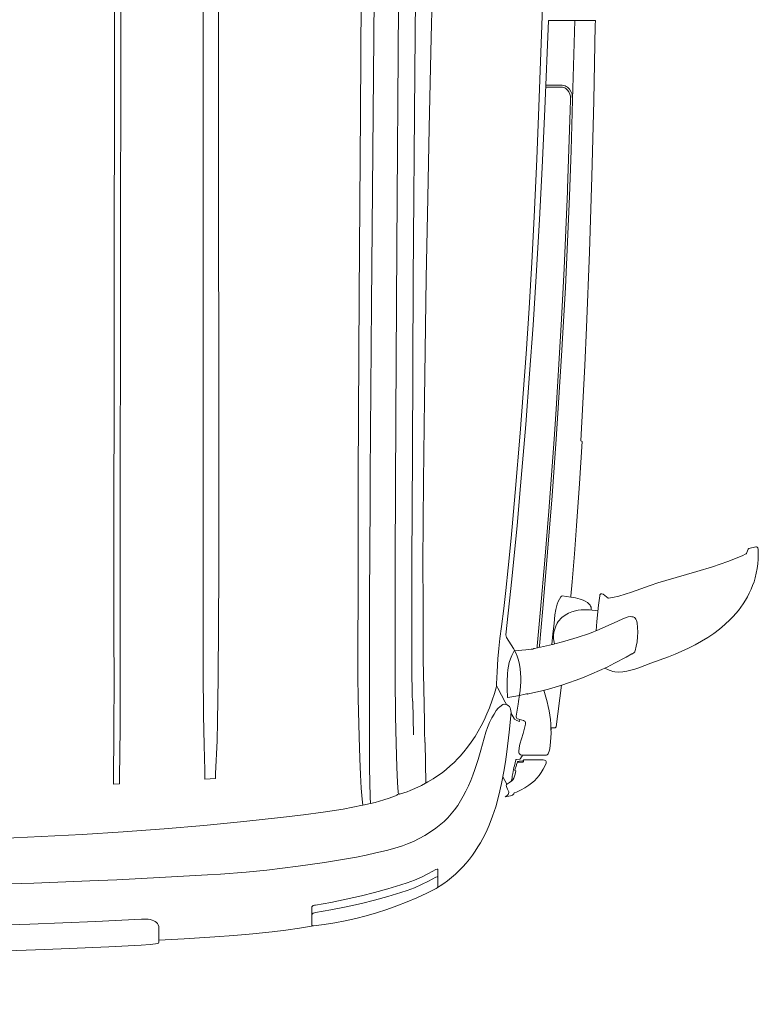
# Model space of a CAD drawing. Header units: millimetres. Extents: x 2204655785 to 2205143108, y 485765510 to 486291538.
# Tile 11 of 156: x 2204913752 to 2204914871, y 486130172 to 486131664. Entities that reach past the tile are written whole.
import ezdxf
from ezdxf.enums import TextEntityAlignment as Align
from ezdxf.lldxf.tags import DXFTag

# ---------------------------------------------------------------- set-up
doc = ezdxf.new("R2010")
doc.units = ezdxf.units.MM
doc.linetypes.add('НЕВИДИМАЯX2', pattern=[19.05, 12.7, -6.35])
for name, color, linetype in [('206ППР Панелевоз', 7, 'Continuous'), ('ППР_Опасная зона от крана', 1, 'Continuous'), ('ППР_Разрез', 5, 'Continuous'), ('ППР_Стрела', 7, 'Continuous')]:
    doc.layers.add(name, color=color, linetype=linetype)
doc.styles.add('ППРк_М1-1', font='GOST_Common Italic.ttf', dxfattribs={"height": 800})
doc.styles.add('ППРк_М1-1кран', font='GOST_Common Italic.ttf', dxfattribs={"width": 0.8, "height": 600})
tags = doc.linetypes.add('опасная зона_Кран', pattern='A,30,-8,4,-8,30,-8,4,-8,30,-8,4,[230,Bbox.shx,S=2.5,R=0,X=0,Y=-10],-6', length=148).pattern_tags.tags
tags[24] = DXFTag(74, 5)

# ---------------------------------------------------------------- blocks, each defined once
blk = doc.blocks.new('*U443')
at = {"layer": 'ППР_Опасная зона от крана', "linetype": 'опасная зона_Кран', "lineweight": 80, "ltscale": 100}
blk.add_arc((23215, 0), 50270, 270, 90, dxfattribs=at)
at = {"layer": 'ППР_Стрела', "linetype": 'НЕВИДИМАЯX2', "lineweight": 50, "ltscale": 100}
blk.add_arc((23215, 0), 38700, 270, 90, dxfattribs=at)
at = {"layer": 'ППР_Стрела', "linetype": 'Continuous', "lineweight": 100}
blk.add_arc((23215, 0), 30700, 270, 90, dxfattribs=at)
at = {"style": 'ППРк_М1-1', "width": 0.8}
for tag, p, height, flags in [('ОПАСНАЯ_ЗОНА', (25480.86, 21929.55), 800, 1), ('ОТЛЕТ_ГРУЗА', (25413.72, 20678.22), 800, 1), ('Кол-во_элементов', (2695.66, -1978.25), 1200, 8)]:
    blk.add_attdef(tag, p, '', height=height, dxfattribs=dict(at, flags=flags))
at = {"style": 'ППРк_М1-1', "width": 0.8, "flags": 8}
blk.add_attdef('МАРКА_КРАНА', text='', height=1200, dxfattribs=at).set_placement((8837.5, 818.17), align=Align.CENTER)
blk.add_attdef('ВЫСОТА', text='', height=1200, dxfattribs=at).set_placement((9134.89, -8454.02), align=Align.MIDDLE_CENTER)
at = {"layer": 'Defpoints', "style": 'ППРк_М1-1', "width": 0.8, "flags": 1}
for tag, p in [('МАКСИМАЛЬНАЯ_ДЛИНА_ГРУЗА', (25470.43, 19233.22)), ('ШИРИНА_ГРУЗА', (25397.01, 17803.51))]:
    blk.add_attdef(tag, p, '', height=800, dxfattribs=at)
at = {"layer": 'ППР_Разрез', "style": 'ППРк_М1-1кран', "width": 0.8, "flags": 8}
for tag, p in [('РАЗРЕЗ2', (-1027.85, 55181.17)), ('РАЗРЕЗ', (-1731.87, -54129.29))]:
    blk.add_attdef(tag, p, '', height=800, dxfattribs=at)
at = {"layer": 'ППР_Стрела', "style": 'ППРк_М1-1кран', "width": 0.8, "flags": 8}
for tag, p in [('ВЫСОТА_КРЮКА_ГОРИЗ', (-19652.89, 21607.87)), ('ГАБАРИТ_СТРЕЛЫ', (-25019.84, 21408.72)), ('ВЫСОТА_КРЮКА_НАКЛ', (-20393.31, 20761.66)), ('ВЫЛЕТ', (-16616.63, 14016.8))]:
    blk.add_attdef(tag, p, '', height=800, rotation=317, dxfattribs=at)
blk = doc.blocks.new('*U53')
at = {"layer": '206ППР Панелевоз', "lineweight": 5}
for p, q in [((10853.2, 1522.9), (10853.3, 1524.1)), ((10855.8, 1512.5), (10853.2, 1522.9)), ((10853.2, 1522.9), (10853.2, 1522.9)), ((10853.2, 1522.9), (10853.2, 1522.9)), ((10853.2, 1522.9), (10853.2, 1522.9)), ((10853.2, 1522.9), (10853.2, 1522.9)), ((10853.3, 1524.1), (10853.8, 1525.1)), ((10853.8, 1525.1), (10854.6, 1525.8)), ((10854.6, 1525.8), (10857.4, 1526.3)), ((10857.4, 1526.3), (10864.6, 1526.6)), ((10864.6, 1526.6), (10871.8, 1526.5)), ((10871.8, 1526.5), (10879, 1526)), ((10879, 1526), (10886.1, 1525)), ((10886.1, 1525), (10893.2, 1523.6)), ((10893.2, 1523.6), (10900.1, 1521.9)), ((10856.5, 1511.2), (10855.8, 1512.5)), ((10855.8, 1512.5), (10855.8, 1512.5)), ((10857.7, 1510.6), (10856.5, 1511.2)), ((10863.2, 1508.6), (10857.7, 1510.6)), ((10863.8, 1508.1), (10863.2, 1508.6)), ((10864.5, 1506.8), (10863.8, 1508.1)), ((10900.1, 1521.9), (10906, 1520.1)), ((10906, 1520.1), (10911.8, 1518)), ((10911.8, 1518), (10917.5, 1515.6)), ((10917.5, 1515.6), (10923.2, 1513)), ((10923.2, 1513), (10928.7, 1510.1)), ((10928.7, 1510.1), (10934.1, 1507)), ((10934.1, 1507), (10939.3, 1503.7)), ((10866.1, 1503.2), (10864.5, 1506.8)), ((10871, 1491.9), (10866.1, 1503.2)), ((10939.3, 1503.7), (10944.5, 1500.1)), ((10944.5, 1500.1), (10949.4, 1496.4)), ((10949.4, 1496.4), (10954.2, 1492.5)), ((10954.2, 1492.5), (10958.9, 1488.4)), ((10875.5, 1480.5), (10871, 1491.9)), ((10879.6, 1468.9), (10875.5, 1480.5)), ((10958.9, 1488.4), (10963.3, 1484.1)), ((10963.3, 1484.1), (10970.7, 1476.1)), ((10883.4, 1457.3), (10879.6, 1468.9)), ((10970.7, 1476.1), (10977.7, 1467.8)), ((10977.7, 1467.8), (10984.3, 1459)), ((10890.6, 1433.7), (10883.4, 1457.3)), ((10984.3, 1459), (10990.4, 1449.9)), ((10990.4, 1449.9), (10996.1, 1440.5)), ((10904.2, 1386.3), (10890.6, 1433.7)), ((10996.1, 1440.5), (11001.5, 1430.8)), ((11001.5, 1430.8), (11006.5, 1420.9)), ((11006.5, 1420.9), (11011.2, 1410.9)), ((11011.2, 1410.9), (11015.6, 1400.7)), ((11015.6, 1400.7), (11019.7, 1390.4)), ((11019.7, 1390.4), (11029.4, 1364)), ((10907.8, 1374.5), (10904.2, 1386.3)), ((10911.7, 1362.8), (10907.8, 1374.5)), ((10921.9, 1334.5), (10911.7, 1362.8)), ((11029.4, 1364), (11036.3, 1345.8)), ((10964.6, 1341.9), (10968.4, 1342.9)), ((10968.4, 1342.9), (10975.4, 1343.7)), ((10975.4, 1343.7), (10982.6, 1343.9)), ((10982.6, 1343.9), (10989.7, 1343.6)), ((10989.7, 1343.6), (10996.9, 1342.8)), ((11036.3, 1345.8), (11038.5, 1339.6)), ((10925.1, 1324.9), (10921.9, 1334.5)), ((10958.9, 1333.2), (10959, 1335.2)), ((10959.4, 1329.3), (10958.9, 1333.2)), ((10959, 1335.2), (10959.3, 1337.2)), ((10959.3, 1337.2), (10960, 1338.8)), ((10960.6, 1325.3), (10959.4, 1329.3)), ((10960, 1338.8), (10961.3, 1340.1)), ((10961.3, 1340.1), (10962.8, 1341.1)), ((10962.8, 1341.1), (10964.6, 1341.9)), ((10996.9, 1342.8), (11003.9, 1341.5)), ((11003.9, 1341.5), (11010.9, 1339.9)), ((11010.5, 1340), (11012.1, 1339.5)), ((11012.1, 1339.5), (11013.1, 1338.7)), ((11013.1, 1338.7), (11015.1, 1335.8)), ((11015.1, 1335.8), (11015.5, 1335.2)), ((11015.5, 1335.2), (11020.5, 1326.5)), ((11038.5, 1339.6), (11040.3, 1333.4)), ((11040.3, 1333.4), (11041.7, 1327.2)), ((10927.8, 1315.3), (10925.1, 1324.9)), ((10930.1, 1305.5), (10927.8, 1315.3)), ((10962.3, 1321.4), (10960.6, 1325.3)), ((10965.9, 1313.8), (10962.3, 1321.4)), ((10978.6, 1285.3), (10965.9, 1313.8)), ((11020.5, 1326.5), (11029.7, 1308.8)), ((11041.7, 1327.2), (11042.7, 1321.1)), ((11043, 1315.1), (11042.6, 1309.3)), ((11042.7, 1321.1), (11043, 1315.1)), ((10925.1, 1291.3), (10930.9, 1299)), ((10931, 1299.7), (10930.1, 1305.5)), ((10930.9, 1299), (10931, 1299.8)), ((10930.9, 1299), (10930.9, 1299)), ((10931, 1299.8), (10931, 1299.7)), ((11029.7, 1308.8), (11035.3, 1297.4)), ((11040.3, 1300.8), (11036.9, 1293.9)), ((11041.3, 1303.6), (11040.3, 1300.8)), ((11042, 1306.4), (11041.3, 1303.6)), ((11042.6, 1309.3), (11042, 1306.4)), ((10924.2, 1289.7), (10924.8, 1290.9)), ((10924.3, 1288.2), (10924.2, 1289.7)), ((10924.6, 1287.8), (10924.3, 1288.2)), ((10925.3, 1287), (10924.6, 1287.8)), ((10924.8, 1290.9), (10925.1, 1291.3)), ((10926.1, 1286.6), (10925.3, 1287)), ((10927.6, 1286.4), (10926.1, 1286.6)), ((10941.5, 1284.6), (10927.6, 1286.4)), ((10966.5, 1281.9), (10941.5, 1284.6)), ((10949.9, 1283.6), (10948.6, 1270.8)), ((10984.4, 1270.9), (10978.6, 1285.3)), ((11035.3, 1297.4), (11040.7, 1285.9)), ((11040.7, 1285.9), (11045.8, 1274.3)), ((10055.6, 1208.8), (10055.6, 1279.8)), ((10055.6, 1279.8), (10062.6, 1279.6)), ((10062.6, 1279.6), (10120, 1278.6)), ((10120, 1278.6), (10177.4, 1277.4)), ((10177.4, 1277.4), (10292.1, 1274.4)), ((10292.1, 1274.4), (10406.6, 1270.7)), ((10406.6, 1270.7), (10521, 1266.2)), ((10937.6, 1267.6), (10940.2, 1270.4)), ((10940.2, 1270.4), (10941.6, 1271.6)), ((10941.6, 1271.6), (10943.1, 1272.5)), ((10943.1, 1272.5), (10944.6, 1273.2)), ((10944.6, 1273.2), (10946.3, 1273.5)), ((10946.3, 1273.5), (10948.9, 1273.4)), ((10948.6, 1270.8), (10948.4, 1266.6)), ((10980.6, 1280.8), (10966.5, 1281.9)), ((10990.7, 1252.3), (10984.4, 1270.9)), ((11045.8, 1274.3), (11050.6, 1262.6)), ((10521, 1266.2), (10578.2, 1263.6)), ((10578.2, 1263.6), (10635.3, 1260.8)), ((10635.3, 1260.8), (10692.4, 1257.6)), ((10692.4, 1257.6), (10693.4, 1259.6)), ((10693.4, 1259.6), (10757.3, 1255.8)), ((10757.3, 1255.8), (10821.3, 1251.3)), ((10930.7, 1249.6), (10932.5, 1256.6)), ((10932.5, 1256.6), (10934.1, 1261.1)), ((10934.1, 1261.1), (10935.6, 1264.4)), ((10935.6, 1264.4), (10937.6, 1267.6)), ((10948.4, 1266.6), (10948.5, 1262.3)), ((10948.5, 1262.3), (10948.7, 1258)), ((10948.7, 1258), (10949.3, 1253.8)), ((10949.3, 1253.8), (10950.1, 1249.6)), ((11050.6, 1262.6), (11055.2, 1250.8)), ((10055.6, 1248.5), (10175.9, 1245.3)), ((10156.7, 1237.3), (10158.1, 1238.9)), ((10158.1, 1238.9), (10159.7, 1240.3)), ((10159.7, 1240.3), (10163.3, 1242.6)), ((10161.1, 1237.4), (10163.9, 1239.4)), ((10163.3, 1242.6), (10167.2, 1244.3)), ((10163.9, 1239.4), (10167, 1241)), ((10167, 1241), (10170.4, 1241.8)), ((10167.2, 1244.3), (10169.1, 1244.7)), ((10169.1, 1244.7), (10175.9, 1245.3)), ((10170.4, 1241.8), (10176.1, 1242.1)), ((10175.9, 1245.3), (10252.8, 1242.9)), ((10176.1, 1242.1), (10310.3, 1237.7)), ((10252.8, 1242.9), (10321.9, 1240.4)), ((10321.9, 1240.4), (10391, 1237.5)), ((10821.3, 1251.3), (10863.9, 1248)), ((10863.9, 1248), (10906.4, 1244.4)), ((10906.4, 1244.4), (10927.7, 1242.4)), ((10927.2, 1229.6), (10929.3, 1242.5)), ((10927.7, 1242.4), (10929.2, 1242.3)), ((10929.3, 1242.5), (10930.7, 1249.6)), ((10950.1, 1249.6), (10951.6, 1244.1)), ((10951.6, 1244.1), (10953.8, 1238.8)), ((10953.8, 1238.8), (10956.7, 1233.7)), ((10996.3, 1233.6), (10990.7, 1252.3)), ((11055.2, 1250.8), (11059.5, 1238.8)), ((11059.5, 1238.8), (11062.8, 1228.9)), ((10153.6, 1229.4), (10154, 1232.1)), ((10153.6, 1204.8), (10153.6, 1229.4)), ((10154, 1232.1), (10154.6, 1233.9)), ((10154.6, 1233.9), (10155.5, 1235.7)), ((10155.5, 1235.7), (10156.7, 1237.3)), ((10156.7, 1230.1), (10157.1, 1231.8)), ((10156.7, 1204.6), (10156.7, 1230.1)), ((10157.1, 1231.8), (10157.7, 1233.4)), ((10157.7, 1233.4), (10158.7, 1234.9)), ((10158.7, 1234.9), (10161.1, 1237.4)), ((10310.3, 1237.7), (10314.6, 1237.5)), ((10314.6, 1237.5), (10431.2, 1232.4)), ((10391, 1237.5), (10460.1, 1234.2)), ((10431.2, 1232.4), (10508.4, 1228.4)), ((10460.1, 1234.2), (10529.1, 1230.5)), ((10508.4, 1228.4), (10576.5, 1224.5)), ((10529.1, 1230.5), (10563.7, 1228.5)), ((10563.7, 1228.5), (10563.7, 1228.5)), ((10563.7, 1228.5), (10690.2, 1220.4)), ((10576.5, 1224.5), (10644.6, 1220.3)), ((10927.2, 1229.4), (10927.2, 1229.6)), ((10927.8, 1228.5), (10927.2, 1229.4)), ((10928.9, 1227.4), (10927.8, 1228.5)), ((10932.4, 1225.2), (10928.9, 1227.4)), ((10936.1, 1223.4), (10932.4, 1225.2)), ((10956.7, 1233.7), (10960.2, 1229.1)), ((10960.2, 1229.1), (10962.1, 1227)), ((10962.1, 1227), (10964.2, 1225.1)), ((10964.2, 1225.1), (10966.4, 1223.4)), ((11001.1, 1214.6), (10996.3, 1233.6)), ((11062.8, 1228.9), (11065.9, 1218.9)), ((11063, 1228.2), (11126.1, 1220.4)), ((10189.7, 1203.2), (10055.6, 1208.8)), ((10644.6, 1220.3), (10690, 1217.2)), ((10690, 1217.2), (10799, 1209.2)), ((10690.2, 1220.4), (10775.7, 1214.2)), ((10775.7, 1214.2), (10861.1, 1207.4)), ((10799, 1209.2), (10873.6, 1203.1)), ((10939.9, 1221.9), (10936.1, 1223.4)), ((10943.9, 1220.7), (10939.9, 1221.9)), ((10948, 1219.8), (10943.9, 1220.7)), ((10956.4, 1218.5), (10948, 1219.8)), ((10969.1, 1217.2), (10956.4, 1218.5)), ((10966.4, 1223.4), (10968.8, 1221.9)), ((10968.8, 1221.9), (10973.2, 1219.7)), ((10985, 1215.3), (10969.1, 1217.2)), ((10973.2, 1219.7), (10977.8, 1218.1)), ((10977.8, 1218.1), (10982.7, 1217)), ((10982.7, 1217), (10987.7, 1216.5)), ((11001.2, 1213.5), (10985, 1215.3)), ((10985, 1215.3), (10985, 1215.3)), ((10987.7, 1216.5), (10992.6, 1216.5)), ((10992.6, 1216.5), (10997.5, 1217.1)), ((10997.5, 1217.1), (11000.2, 1217.7)), ((11005.3, 1196.7), (11001.1, 1214.6)), ((11065.9, 1218.9), (11068.7, 1208.8)), ((11068.7, 1208.8), (11071.4, 1198.6)), ((11094.9, 1208.2), (11101.6, 1209.5)), ((11101.6, 1209.5), (11108.3, 1210.6)), ((11108.3, 1210.6), (11115, 1211.5)), ((11115, 1211.5), (11121.8, 1212.1)), ((11121.8, 1212.1), (11128.6, 1212.4)), ((11126.1, 1220.4), (11126.6, 1220)), ((11126.6, 1220), (11127.2, 1218.6)), ((11127.2, 1218.6), (11127.3, 1212.6)), ((11127.3, 1212.6), (11130.9, 1212.7)), ((11128.6, 1212.4), (11135.4, 1212.5)), ((11135.4, 1212.5), (11142.1, 1212.3)), ((11142.1, 1212.3), (11148.9, 1211.8)), ((11148.9, 1211.8), (11159.2, 1210.5)), ((11159.2, 1210.5), (11162.7, 1209.8)), ((11162.7, 1209.8), (11165.3, 1208.9)), ((11165.3, 1208.9), (11166.8, 1208.1)), ((9991.8, 1201), (10186.6, 1194.2)), ((10186.6, 1194.2), (10265.9, 1191.1)), ((10278.3, 1199.1), (10189.7, 1203.2)), ((10357.1, 1195), (10278.3, 1199.1)), ((10443.2, 1190), (10357.1, 1195)), ((10861.1, 1207.4), (10946.5, 1200)), ((10873.6, 1203.1), (10948.1, 1196.6)), ((10946.5, 1200), (11003.4, 1194.8)), ((10948.1, 1196.6), (11003.9, 1191.5)), ((11003.4, 1194.8), (11003.4, 1194.8)), ((11003.4, 1194.8), (11005.7, 1194.6)), ((11007, 1187.6), (11005.3, 1196.7)), ((11070.6, 1201.7), (11077.3, 1203.7)), ((11071.4, 1198.6), (11076, 1178.2)), ((11077.3, 1203.7), (11088.3, 1206.7)), ((11088.3, 1206.7), (11094.9, 1208.2)), ((11166.8, 1208.1), (11168.5, 1206.5)), ((11168.5, 1206.5), (11168.9, 1205.7)), ((11168.9, 1205.7), (11168.9, 1205.5)), ((11168.9, 1205.5), (11168.9, 1169.5)), ((11175.9, 1188), (11176.1, 1200.5)), ((11176.1, 1200.5), (11176.3, 1202.5)), ((11176.3, 1202.5), (11176.8, 1203.5)), ((11176.8, 1203.5), (11177.6, 1204.4)), ((11177.6, 1204.4), (11178.6, 1204.9)), ((11178.6, 1204.9), (11179.8, 1205.2)), ((11179.8, 1205.2), (11180.9, 1205.2)), ((11180.9, 1205.2), (11184.6, 1203.7)), ((11184.6, 1203.7), (11190.1, 1200.8)), ((11190.1, 1200.8), (11195.2, 1197.7)), ((11195.2, 1197.7), (11199.6, 1194.6)), ((11199.6, 1194.6), (11203.7, 1191.1)), ((10265.9, 1191.1), (10353.3, 1187.1)), ((10353.3, 1187.1), (10422.5, 1183.5)), ((10422.5, 1183.5), (10491.6, 1179.4)), ((10517.2, 1185.2), (10443.2, 1190)), ((10491.6, 1179.4), (10560.6, 1174.9)), ((10591.2, 1180), (10517.2, 1185.2)), ((10667.7, 1174.2), (10591.2, 1180)), ((11003.9, 1191.5), (11003.9, 1191.5)), ((11003.9, 1191.5), (11006.3, 1191.3)), ((11007.2, 1186.5), (11007, 1187.6)), ((11007.6, 1185.9), (11007.2, 1186.5)), ((11008, 1184.9), (11007.6, 1185.9)), ((11008.4, 1182.4), (11008, 1184.9)), ((11009.5, 1174.2), (11008.4, 1182.4)), ((11175.9, 1172), (11175.9, 1188)), ((11203.7, 1191.1), (11207.6, 1187.3)), ((11207.6, 1187.3), (11211.4, 1183)), ((11211.4, 1183), (11214.5, 1178.8)), ((11214.5, 1178.8), (11218.2, 1173)), ((10560.6, 1174.9), (10620.7, 1170.5)), ((10620.7, 1170.5), (10680.8, 1165.8)), ((10760.8, 1166.5), (10667.7, 1174.2)), ((10680.8, 1165.8), (10770.7, 1158.2)), ((10820.9, 1161.1), (10760.8, 1166.5)), ((11010.8, 1156.5), (11009.5, 1174.2)), ((11031.3, 1164.7), (11025, 1163.2)), ((11037.8, 1165.7), (11031.3, 1164.7)), ((11044.4, 1166.3), (11037.8, 1165.7)), ((11051.1, 1166.6), (11044.4, 1166.3)), ((11057.7, 1166.6), (11051.1, 1166.6)), ((11064.4, 1166.2), (11057.7, 1166.6)), ((11070.9, 1165.6), (11064.4, 1166.2)), ((11077.4, 1164.9), (11070.9, 1165.6)), ((11076.3, 1177.2), (11075.9, 1176.7)), ((11075.9, 1176.7), (11075.9, 1175.2)), ((11075.9, 1175.2), (11076.3, 1173.2)), ((11076, 1178.2), (11076.3, 1177.2)), ((11076.3, 1173.2), (11078.3, 1164.7)), ((11087.4, 1163.4), (11077.4, 1164.9)), ((11078.3, 1164.7), (11079.9, 1156.1)), ((11114.5, 1163.9), (11113.9, 1161.9)), ((11116.5, 1170.8), (11114.5, 1163.9)), ((11117.8, 1164.7), (11114.9, 1165.2)), ((11116.2, 1160.8), (11117.8, 1164.7)), ((11117.3, 1172.5), (11116.5, 1170.8)), ((11118.1, 1173.3), (11117.3, 1172.5)), ((11119, 1173.8), (11118.1, 1173.3)), ((11120.3, 1173.9), (11119, 1173.8)), ((11122.1, 1173.6), (11120.3, 1173.9)), ((11136, 1170.2), (11122.1, 1173.6)), ((11152.2, 1165.3), (11136, 1170.2)), ((11157.6, 1164.2), (11152.2, 1165.3)), ((11163.2, 1163.7), (11157.6, 1164.2)), ((11164.7, 1163.8), (11163.2, 1163.7)), ((11166.2, 1164.3), (11164.7, 1163.8)), ((11167.4, 1165.2), (11166.2, 1164.3)), ((11168.2, 1166.4), (11167.4, 1165.2)), ((11168.7, 1167.8), (11168.2, 1166.4)), ((11168.9, 1169.5), (11168.7, 1167.8)), ((11170.6, 1168.6), (11168.9, 1168.9)), ((11171.4, 1167.7), (11170.6, 1168.6)), ((11173.8, 1166.4), (11171.4, 1167.7)), ((11174.7, 1165.6), (11173.8, 1166.4)), ((11174.9, 1164.8), (11174.7, 1165.6)), ((11175.2, 1160.3), (11174.9, 1164.8)), ((11175.9, 1171.1), (11175.9, 1172)), ((11176.1, 1170.8), (11175.9, 1171.1)), ((11178.5, 1170.8), (11176.1, 1170.8)), ((11177.4, 1170.8), (11177.5, 1169.1)), ((11177.5, 1169.1), (11177.5, 1169.1)), ((11177.5, 1169.1), (11178, 1164.4)), ((11178, 1164.4), (11178.4, 1162.6)), ((11179.1, 1170.5), (11178.5, 1170.8)), ((11179.4, 1169.9), (11179.1, 1170.5)), ((11179.5, 1161.6), (11179.4, 1169.9)), ((11218.2, 1173), (11221.3, 1167.4)), ((11221.3, 1167.4), (11224.8, 1160)), ((10770.7, 1158.2), (10839.8, 1152.1)), ((10902.1, 1153.3), (10820.9, 1161.1)), ((10839.8, 1152.1), (10884.8, 1147.8)), ((10986.4, 1144.1), (10902.1, 1153.3)), ((11007.4, 1155.5), (10990.7, 1145.1)), ((11013, 1158.6), (11007.4, 1155.5)), ((11007.4, 1155.5), (11007.4, 1155.5)), ((11012.8, 1155.4), (11010.8, 1156.5)), ((11010.8, 1156.5), (11010.8, 1156.5)), ((11017.8, 1152.9), (11012.8, 1155.4)), ((11018.9, 1161.2), (11013, 1158.6)), ((11023.1, 1150.9), (11017.8, 1152.9)), ((11025, 1163.2), (11018.9, 1161.2)), ((11028.5, 1149.3), (11023.1, 1150.9)), ((11034, 1148.1), (11028.5, 1149.3)), ((11079.9, 1156.1), (11081.4, 1146.9)), ((11091.5, 1162.8), (11087.4, 1163.4)), ((11087.4, 1163.4), (11087.4, 1163.4)), ((11087.4, 1163.4), (11087.4, 1163.4)), ((11109.9, 1159.8), (11091.5, 1162.8)), ((11095.2, 1149.4), (11093.9, 1148.1)), ((11097, 1150.6), (11095.2, 1149.4)), ((11099.3, 1151.3), (11097, 1150.6)), ((11101.7, 1151.8), (11099.3, 1151.3)), ((11104.1, 1151.9), (11101.7, 1151.8)), ((11134, 1149), (11104.1, 1151.9)), ((11104.6, 1151.8), (11114.1, 1157)), ((11111, 1159.7), (11109.9, 1159.8)), ((11112.3, 1160.1), (11111, 1159.7)), ((11113.3, 1160.9), (11112.3, 1160.1)), ((11113.9, 1161.9), (11113.3, 1160.9)), ((11114.1, 1157), (11114.5, 1157.3)), ((11114.5, 1157.3), (11116.2, 1160.8)), ((11163.9, 1145.6), (11134, 1149)), ((11175.4, 1159.7), (11175.2, 1160.3)), ((11175.2, 1160.3), (11175.2, 1160.3)), ((11176.1, 1159.3), (11175.4, 1159.7)), ((11184.9, 1157.2), (11176.1, 1159.3)), ((11176.1, 1159.3), (11176.1, 1159.3)), ((11178.4, 1162.6), (11178.7, 1161.9)), ((11178.7, 1161.9), (11179.1, 1161.7)), ((11179.1, 1161.7), (11179.1, 1161.7)), ((11179.1, 1161.7), (11179.5, 1161.6)), ((11179.5, 1161.6), (11179.5, 1161.6)), ((11183, 1160.4), (11179.5, 1161.6)), ((11184.1, 1160), (11183, 1160.4)), ((11191.2, 1157.9), (11184.1, 1160)), ((11187.6, 1156.3), (11184.9, 1157.2)), ((11196.6, 1154.4), (11187.6, 1156.3)), ((11191.9, 1157.9), (11191.2, 1157.9)), ((11192.3, 1158.2), (11191.9, 1157.9)), ((11192.7, 1159.4), (11192.3, 1158.2)), ((11197.5, 1158.4), (11192.7, 1159.4)), ((11200.5, 1153.8), (11196.6, 1154.4)), ((11200.7, 1157.3), (11197.5, 1158.4)), ((11203.9, 1153.6), (11200.5, 1153.8)), ((11203.7, 1155.9), (11200.7, 1157.3)), ((11206, 1154.5), (11203.7, 1155.9)), ((11208.2, 1152.1), (11203.9, 1153.6)), ((11207.7, 1152.9), (11206, 1154.5)), ((11210.1, 1149.7), (11207.7, 1152.9)), ((11213.1, 1145.2), (11210.1, 1149.7)), ((11224.8, 1160), (11226.2, 1156.7)), ((11226.2, 1156.7), (11227.7, 1156)), ((11227.7, 1156), (11229.4, 1154)), ((11229.4, 1154), (11230.3, 1151.1)), ((11230.3, 1151.1), (11232, 1143)), ((10884.8, 1147.8), (10919.3, 1144.1)), ((10919.3, 1144.1), (10946.4, 1141)), ((10946.4, 1141), (10973.8, 1137.4)), ((10973.8, 1137.4), (10992, 1134.8)), ((10988.7, 1144.4), (10986.4, 1144.1)), ((10990.7, 1145.1), (10988.7, 1144.4)), ((10990.7, 1145.1), (10990.7, 1145.1)), ((10992, 1134.8), (10992, 1135.1)), ((10992, 1135.1), (11007.4, 1133.3)), ((11039.7, 1147.2), (11034, 1148.1)), ((11045.4, 1146.7), (11039.7, 1147.2)), ((11057, 1146.2), (11045.4, 1146.7)), ((11068.7, 1146.3), (11057, 1146.2)), ((11088.7, 1143), (11067.2, 1131.7)), ((11081.2, 1146.8), (11068.7, 1146.3)), ((11081.4, 1146.9), (11081.2, 1146.8)), ((11092.3, 1145.1), (11088.7, 1143)), ((11092, 1143.8), (11091.7, 1141.7)), ((11091.7, 1141.7), (11091.8, 1140.8)), ((11091.8, 1140.8), (11092.3, 1139.6)), ((11092.7, 1146.2), (11092, 1143.8)), ((11092.3, 1139.6), (11095.5, 1134.7)), ((11093.9, 1148.1), (11092.7, 1146.2)), ((11095.5, 1134.7), (11097.6, 1132.4)), ((11178.8, 1143.5), (11163.9, 1145.6)), ((11193.7, 1141.1), (11178.8, 1143.5)), ((11211.6, 1137.7), (11193.7, 1141.1)), ((11212.9, 1145.5), (11201.8, 1139.7)), ((11229.4, 1133.6), (11211.6, 1137.7)), ((11213.8, 1144.9), (11213.1, 1145.2)), ((11215, 1144.6), (11213.8, 1144.9)), ((11216.4, 1144.8), (11215, 1144.6)), ((11217.7, 1145.3), (11216.4, 1144.8)), ((11220.3, 1146.7), (11217.7, 1145.3)), ((11224.3, 1148.5), (11220.3, 1146.7)), ((11225.6, 1148.6), (11224.3, 1148.5)), ((11227, 1148.2), (11225.6, 1148.6)), ((11228.3, 1147.4), (11227, 1148.2)), ((11229.8, 1145.9), (11228.3, 1147.4)), ((11232, 1143), (11229.8, 1145.9)), ((11007.4, 1133.3), (11022.8, 1132)), ((11022.8, 1132), (11042.5, 1130.8)), ((11042.5, 1130.8), (11061, 1130)), ((11061, 1130), (11064.8, 1129.7)), ((11067.2, 1131.7), (11063.4, 1129.7)), ((11064.8, 1129.7), (11075.2, 1126.7)), ((11075.2, 1126.7), (11085.6, 1123.3)), ((11085.6, 1123.3), (11097, 1119.1)), ((11097, 1119.1), (11106.3, 1115.3)), ((11097.6, 1132.4), (11101.3, 1129.6)), ((11101.3, 1129.6), (11106.5, 1126.3)), ((11106.5, 1126.3), (11112.4, 1123)), ((11112.4, 1123), (11119.3, 1119.5)), ((11119.3, 1119.5), (11126.7, 1116.3)), ((11247, 1128.7), (11229.4, 1133.6)), ((11247.1, 1128.7), (11247, 1128.7)), ((11261.2, 1124), (11247.1, 1128.7)), ((11275, 1118.6), (11261.2, 1124)), ((11106.3, 1115.3), (11115.8, 1111)), ((11115.8, 1111), (11124.2, 1106.8)), ((11124.2, 1106.8), (11132.6, 1102.1)), ((11126.7, 1116.3), (11134.2, 1113.5)), ((11134.2, 1113.5), (11161.2, 1106.3)), ((11161.2, 1106.3), (11175.3, 1102.2)), ((11281.8, 1115.7), (11275, 1118.6)), ((11288.6, 1112.5), (11281.8, 1115.7)), ((11295.2, 1109.1), (11288.6, 1112.5)), ((11301.7, 1105.5), (11295.2, 1109.1)), ((11308, 1101.7), (11301.7, 1105.5)), ((11132.6, 1102.1), (11140.4, 1097.4)), ((11140.4, 1097.4), (11149.1, 1091.7)), ((11149.1, 1091.7), (11156.8, 1086)), ((11175.3, 1102.2), (11190.7, 1097.2)), ((11190.7, 1097.2), (11199, 1094.2)), ((11199, 1094.2), (11207.2, 1090.9)), ((11207.2, 1090.9), (11215.3, 1087.3)), ((11314.3, 1097.7), (11308, 1101.7)), ((11320.3, 1093.5), (11314.3, 1097.7)), ((11326.3, 1089), (11320.3, 1093.5)), ((11156.8, 1086), (11163.6, 1080.6)), ((11163.6, 1080.6), (11170.3, 1074.7)), ((11170.3, 1074.7), (11174, 1071.2)), ((11215.3, 1087.3), (11223.3, 1083.5)), ((11223.3, 1083.5), (11231.2, 1079.5)), ((11231.2, 1079.5), (11238.1, 1075.4)), ((11238.1, 1075.4), (11244.9, 1071.1)), ((11332.3, 1084), (11326.3, 1089)), ((11338.1, 1078.8), (11332.3, 1084)), ((11343.7, 1073.4), (11338.1, 1078.8)), ((11174, 1071.2), (11174.1, 1071.3)), ((11174.1, 1071.3), (11179.8, 1065.7)), ((11179.8, 1065.7), (11185.2, 1059.8)), ((11185.2, 1059.8), (11190.4, 1053.6)), ((11244.9, 1071.1), (11251.5, 1066.4)), ((11251.5, 1066.4), (11257.8, 1061.4)), ((11257.8, 1061.4), (11263.8, 1056.1)), ((11349.1, 1067.8), (11343.7, 1073.4)), ((11354.2, 1061.9), (11349.1, 1067.8)), ((11359.1, 1055.8), (11354.2, 1061.9)), ((11190.4, 1053.6), (11195.4, 1047.3)), ((11195.4, 1047.3), (11200, 1040.7)), ((11263.8, 1056.1), (11269.4, 1050.4)), ((11269.4, 1050.4), (11273.6, 1045.6)), ((11273.6, 1045.6), (11279.7, 1037.9)), ((11363.2, 1050.2), (11359.1, 1055.8)), ((11367.1, 1044.5), (11363.2, 1050.2)), ((11370.9, 1038.7), (11367.1, 1044.5)), ((9959.2, 1034.2), (10081.3, 1030.9)), ((10081.3, 1030.9), (10218.2, 1027.7)), ((11200, 1040.7), (11204.5, 1034)), ((11204.5, 1034), (11209.5, 1025.7)), ((11279.7, 1037.9), (11285.3, 1029.8)), ((11285.3, 1029.8), (11290.5, 1021.5)), ((11341.8, 1041), (11341.5, 1040.6)), ((11341.5, 1040.6), (11341.5, 1040)), ((11341.5, 1040), (11342.1, 1038)), ((11342.2, 1041.1), (11341.8, 1041)), ((11342.1, 1038), (11348.4, 1026.9)), ((11356.3, 1041.1), (11342.2, 1041.1)), ((11353, 1040), (11353.1, 1040.6)), ((11353.6, 1038), (11353, 1040)), ((11353.1, 1040.6), (11353.3, 1041)), ((11353.3, 1041), (11353.7, 1041.1)), ((11359.9, 1026.9), (11353.6, 1038)), ((11353.7, 1041.1), (11367.9, 1041.1)), ((11367.9, 1041.1), (11367.9, 1041.1)), ((11367.9, 1041.1), (11368.7, 1040.8)), ((11368.7, 1040.8), (11369.7, 1040)), ((11369.7, 1040), (11370.9, 1038.7)), ((11370.9, 1038.7), (11378.1, 1024.1)), ((10218.2, 1027.7), (10324.5, 1025.6)), ((10324.5, 1025.6), (10445.8, 1023.4)), ((10445.8, 1023.4), (10629.3, 1020.7)), ((10629.3, 1020.7), (10753.7, 1019.2)), ((10753.7, 1019.2), (10815.5, 1018.7)), ((10815.5, 1018.7), (10877, 1018.5)), ((10877, 1018.5), (10940.6, 1018.7)), ((10940.6, 1018.7), (10989.6, 1019)), ((10989.6, 1019), (11023.8, 1019)), ((11023.8, 1019), (11068, 1019.6)), ((11068, 1019.6), (11117.9, 1020.6)), ((11117.9, 1020.6), (11132.6, 1020.9)), ((11132.6, 1020.9), (11149.9, 1021.2)), ((11149.7, 1021.6), (11211.2, 1022.6)), ((11149.9, 1021.2), (11149.7, 1021.6)), ((11209.5, 1025.7), (11214.6, 1016.2)), ((11214.6, 1016.2), (11219.3, 1006.3)), ((11290.5, 1021.5), (11295.2, 1012.8)), ((11348.4, 1026.9), (11353.6, 1016.4)), ((11353.6, 1016.4), (11358.2, 1005.7)), ((11365.1, 1016.4), (11359.9, 1026.9)), ((11369.7, 1005.7), (11365.1, 1016.4)), ((11378.1, 1024.1), (11384.9, 1009.3)), ((9793, 1008.8), (10134.2, 1006)), ((10134.2, 1006), (10448.4, 1003.8)), ((10448.4, 1003.8), (10712.1, 1002.4)), ((10712.1, 1002.4), (10877.5, 1001.8)), ((10877.5, 1001.8), (10998.4, 1001.6)), ((10998.4, 1001.6), (11039.3, 1001.7)), ((11039.3, 1001.7), (11078.1, 1002.2)), ((11078.1, 1002.2), (11087.2, 1002.4)), ((11087.1, 1003.2), (11138.2, 1004.1)), ((11087.2, 1002.4), (11087.1, 1003.2)), ((11219.3, 1006.3), (11222.4, 999.3)), ((11295.2, 1012.8), (11299.5, 1004)), ((11299.5, 1004), (11303.4, 995)), ((11358.2, 1005.7), (11362.3, 994.7)), ((11373.8, 994.7), (11369.7, 1005.7)), ((11384.9, 1009.3), (11391.3, 994.3)), ((11222.4, 999.3), (11222.4, 999.3)), ((11222.4, 999.3), (11224.3, 994.4)), ((11224.3, 994.4), (11227.4, 984.6)), ((11303.4, 995), (11306.3, 987.2)), ((11306.3, 987.2), (11308.8, 979.3)), ((11362.3, 994.7), (11365.6, 984.7)), ((11377.1, 984.7), (11373.8, 994.7)), ((11391.3, 994.3), (11397.2, 979.1)), ((10032.6, 981.6), (10398.5, 978.9)), ((10398.5, 978.9), (10656.9, 977.3)), ((10656.9, 977.3), (10872.5, 976.5)), ((10872.5, 976.5), (10979.4, 976.2)), ((10979.4, 976.2), (11051.5, 976.4)), ((11051.5, 976.4), (11109.6, 976.9)), ((11109.6, 976.9), (11151.1, 977.7)), ((11151.1, 977.7), (11187.3, 978.9)), ((11187.3, 978.9), (11210.5, 980)), ((11210.5, 980), (11225.1, 980.9)), ((11225.1, 980.9), (11228.1, 981.2)), ((11227.4, 984.6), (11227.9, 983.3)), ((11227.9, 983.3), (11227.7, 982.8)), ((11227.7, 982.8), (11228.1, 981.2)), ((11227.9, 983.3), (11227.9, 983.3)), ((11228.1, 981.2), (11228.1, 981.2)), ((11228.1, 981.2), (11228.7, 979.8)), ((11228.7, 979.8), (11229.1, 979.3)), ((11229.1, 979.3), (11229.5, 979.1)), ((11229.5, 979.1), (11229.5, 979.2)), ((11229.5, 979.2), (11234.1, 967.3)), ((11308.8, 979.3), (11313.2, 963.2)), ((11365.6, 984.7), (11371.5, 965)), ((11383.1, 965), (11377.1, 984.7)), ((11397.2, 979.1), (11402.6, 963.7)), ((11234.1, 967.3), (11236.7, 959.4)), ((11236.7, 959.4), (11240.4, 945.9)), ((11313.2, 963.2), (11317.1, 947)), ((11371.5, 965), (11377, 945.1)), ((11388.5, 945.1), (11383.1, 965)), ((11402.6, 963.7), (11407.6, 948.2)), ((10138.6, 943.3), (9840.4, 946.2)), ((10485.5, 940.4), (10138.6, 943.3)), ((10744, 938.7), (10485.5, 940.4)), ((11240.4, 945.9), (11242.1, 939.1)), ((11317.1, 947), (11320.3, 932.4)), ((11377, 945.1), (11382, 925.2)), ((11393.5, 925.2), (11388.5, 945.1)), ((11407.6, 948.2), (11412.2, 932.5)), ((9888.4, 926), (10196.1, 923.6)), ((10786.6, 938.4), (10744, 938.7)), ((10744, 938.7), (10744, 938.7)), ((10931.4, 937.3), (10786.6, 938.4)), ((10989.2, 937.2), (10931.4, 937.3)), ((11045.3, 937.6), (10989.2, 937.2)), ((11063.1, 937.6), (11045.3, 937.6)), ((11045.3, 937.6), (11045.3, 937.6)), ((11130.7, 937.2), (11063.1, 937.6)), ((11175.1, 937.4), (11130.7, 937.2)), ((11187.6, 937.5), (11175.1, 937.4)), ((11175.1, 937.4), (11175.1, 937.4)), ((11232.3, 938.5), (11187.6, 937.5)), ((11218.8, 924.9), (11235.3, 926.3)), ((11242.1, 939.1), (11232.3, 938.5)), ((11235.3, 926.3), (11244.7, 927.2)), ((11244.7, 927.2), (11242.1, 939.1)), ((11244.7, 927), (11247.8, 912.2)), ((11320.3, 932.4), (11323.3, 917.8)), ((11382, 925.2), (11387.2, 902.2)), ((11398.7, 902.2), (11393.5, 925.2)), ((11412.2, 932.5), (11416.2, 916.7)), ((10196.1, 923.6), (10472, 921.7)), ((10472, 921.7), (10746.2, 920.3)), ((10746.2, 920.3), (10746.2, 920.3)), ((10746.2, 920.3), (10878.3, 920.1)), ((10878.3, 920.1), (11049.9, 920)), ((11049.9, 920), (11082.8, 920.4)), ((11082.8, 920.4), (11141.2, 921.6)), ((11141.2, 921.6), (11173.8, 922.6)), ((11173.8, 922.6), (11198.6, 923.7)), ((11198.6, 923.7), (11218.8, 924.9)), ((11247.8, 912.2), (11250.5, 897.3)), ((11323.3, 917.8), (11326.1, 902.5)), ((11416.2, 916.7), (11419.8, 900.8)), ((11250.5, 897.3), (11255.2, 867.3)), ((11326.1, 902.5), (11331.5, 869.3)), ((11387.2, 902.2), (11391.9, 879)), ((11403.4, 879), (11398.7, 902.2)), ((11419.8, 900.8), (11422.9, 884.8)), ((11422.9, 884.8), (11425.5, 868.7)), ((11255.2, 867.3), (11259.3, 837.3)), ((11331.5, 869.3), (11337.3, 829.1)), ((11391.9, 879), (11396, 855.8)), ((11407.5, 855.8), (11403.4, 879)), ((11425.5, 868.7), (11427.7, 852.5)), ((11396, 855.8), (11396.2, 854.3)), ((11396.2, 854.3), (11396.9, 852)), ((11396.9, 852), (11398, 850.5)), ((11407.8, 854.3), (11407.5, 855.8)), ((11408.5, 852), (11407.8, 854.3)), ((11409.6, 850.5), (11408.5, 852)), ((11427.3, 851.2), (11426.9, 850.5)), ((11427.7, 852.5), (11427.3, 851.2)), ((11427.7, 852.5), (11430.9, 831.6)), ((11259.3, 837.3), (11263, 807.2)), ((11398, 850.5), (11398.6, 850.1)), ((11398.6, 850.1), (11399.2, 849.9)), ((11399.2, 849.9), (11414.7, 850.2)), ((11410.2, 850.1), (11409.6, 850.5)), ((11410.7, 849.9), (11410.2, 850.1)), ((11426.3, 850.2), (11410.7, 849.9)), ((11426.9, 850.5), (11426.3, 850.2)), ((11337.3, 829.1), (11340.3, 805.6)), ((11430.9, 831.6), (11433.9, 810.7)), ((11263, 807.2), (11269.6, 746.9)), ((11433.9, 810.7), (11436.4, 789.7)), ((11340.3, 805.6), (11343, 782)), ((11343, 782), (11346, 750.7)), ((11436.4, 789.7), (11439.5, 760.8)), ((11269.6, 746.9), (11272.6, 716.7)), ((11346, 750.7), (11349, 711.5)), ((11439.5, 760.8), (11442.1, 731.9)), ((11442.1, 731.9), (11444.2, 702.9)), ((11272.6, 716.7), (11275.4, 686.5)), ((10136.4, 708.5), (9883.3, 708.4)), ((10796.6, 709), (10136.4, 708.5)), ((10891.2, 709), (10796.6, 709)), ((11051.7, 708.3), (10891.2, 709)), ((11117.9, 707.3), (11051.7, 708.3)), ((11147.4, 706.4), (11117.9, 707.3)), ((11196.8, 704.3), (11147.4, 706.4)), ((11196.8, 704.1), (11196.8, 704.3)), ((11204.3, 704.1), (11196.8, 704.1)), ((11196.8, 704.1), (11196.8, 704.1)), ((11205.4, 687.9), (11204.3, 704.1)), ((11349, 711.5), (11350.3, 691.9)), ((11444.2, 702.9), (11447.2, 656.7)), ((11108.2, 686.1), (11153.8, 686.8)), ((11153.8, 686.8), (11192.2, 687.7)), ((11192.2, 687.7), (11203.7, 687.9)), ((11203.7, 687.9), (11203.1, 687.9)), ((11203.1, 687.9), (11205.4, 687.9)), ((11203.7, 687.9), (11203.7, 687.9)), ((11275.4, 686.5), (11280.4, 626.1)), ((11350.3, 691.9), (11354.5, 619)), ((10030.8, 685.5), (10833.4, 685.3)), ((10833.4, 685.3), (10969.4, 685.5)), ((10969.4, 685.5), (11041.9, 685.5)), ((11041.9, 685.5), (11108.2, 686.1)), ((11447.2, 656.7), (11449.3, 618.2)), ((11280.4, 626.1), (11285, 564.1)), ((11354.5, 619), (11357.7, 554.5)), ((11420.9, 612.8), (11419.7, 610.5)), ((11422.3, 614.6), (11420.9, 612.8)), ((11423.8, 616), (11422.3, 614.6)), ((11426.1, 617.3), (11423.8, 616)), ((11428.3, 618), (11426.1, 617.3)), ((11430.6, 618.2), (11428.3, 618)), ((11449.3, 618.2), (11430.6, 618.2)), ((11452.2, 618.2), (11449.3, 618.2)), ((11453.6, 617.5), (11452.2, 618.2)), ((11453.9, 617), (11453.6, 617.5)), ((11454.3, 616.2), (11453.9, 617)), ((11454.9, 613.2), (11454.3, 616.2)), ((11455.8, 605.3), (11454.9, 613.2)), ((11417.6, 601.8), (11417.4, 598.6)), ((11417.4, 598.6), (11417.5, 591.9)), ((11418.1, 605), (11417.6, 601.8)), ((11418.8, 607.9), (11418.1, 605)), ((11419.7, 610.5), (11418.8, 607.9)), ((11456.8, 591.5), (11455.8, 605.3)), ((11417.5, 591.9), (11420.8, 522.5)), ((11459.3, 542.5), (11456.8, 591.5)), ((9657.6, 560.6), (10076.9, 560.6)), ((10076.9, 560.6), (10432.4, 559.9)), ((10432.4, 559.9), (10845.4, 559.4)), ((10845.4, 559.4), (10876.3, 559.4)), ((10876.3, 559.4), (10983.1, 559.4)), ((10876.3, 559.4), (10876.3, 559.4)), ((10983.1, 559.4), (11043.2, 559.7)), ((11043.2, 559.7), (11128.3, 559.4)), ((11128.3, 559.4), (11202.8, 558.7)), ((11202.8, 558.7), (11212.2, 558.7)), ((11212.2, 558.7), (11212.6, 549.3)), ((11285, 564.1), (11288.9, 502)), ((11357.7, 554.5), (11359.5, 513.8)), ((10139.9, 551.2), (9654.3, 551.2)), ((10439.5, 550.7), (10139.9, 551.2)), ((10985.6, 550.2), (10439.5, 550.7)), ((11055.7, 550.5), (10985.6, 550.2)), ((11127.6, 550.1), (11055.7, 550.5)), ((11212.6, 549.3), (11127.6, 550.1)), ((11212.6, 549.3), (11212.6, 549.3)), ((11462.1, 482.2), (11459.3, 542.5)), ((11420.8, 522.5), (11423, 472.5)), ((11359.5, 513.8), (11362.6, 428.8)), ((11288.9, 502), (11292.2, 439.9)), ((11463.5, 445.7), (11462.1, 482.2)), ((11462.1, 482.2), (11462.1, 482.2)), ((11423, 472.5), (11424.9, 422.5)), ((11292.2, 439.9), (11295, 377.8)), ((11466.2, 366.9), (11463.5, 445.7)), ((11362.6, 428.8), (11365.1, 343.9)), ((11424.9, 422.5), (11426.6, 372.5))]:
    blk.add_line(p, q, dxfattribs=at)

msp = doc.modelspace()

# ---------------------------------------------------------------- block references
at = {"rotation": 270}
msp.add_blockref('*U443', (2204922508.3, 486164273.5), dxfattribs=at)

# ---------------------------------------------------------------- next in the draw order: block references
msp.add_blockref('*U53', (2204913344.8, 486141718.8), dxfattribs=at)

doc.saveas('drawing.dxf')
